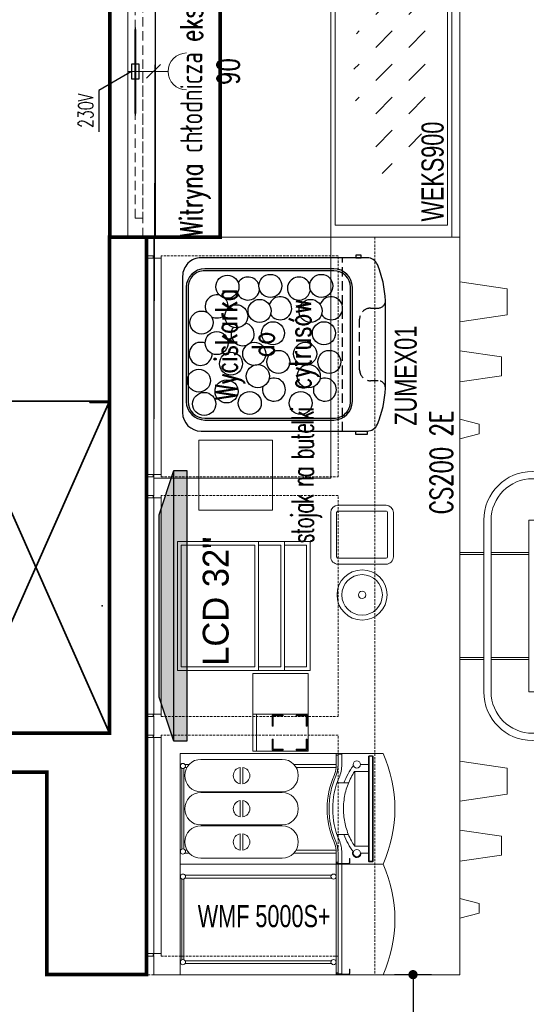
# Model space of a CAD drawing. Header units: millimetres. Extents: x 6161 to 8965, y -9035 to -5431.
# Tile 24 of 256: x 6945 to 7083, y -8073 to -7806. Entities that reach past the tile are written whole.
import ezdxf

# ---------------------------------------------------------------- set-up
doc = ezdxf.new("R2010")
doc.units = ezdxf.units.MM
doc.linetypes.add('DASHED', pattern=[19.049999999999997, 12.7, -6.35])
for name, color, linetype in [('02-elementy wyposazenia', 7, 'Continuous'), ('Indeksy_urządzeń_gastronomicznych', 242, 'Continuous'), ('Ściany', 7, 'Continuous')]:
    doc.layers.add(name, color=color, linetype=linetype)
doc.layers.add('02-otoki drewniane', color=7, linetype='Continuous', true_color=0xc19e3e)
for name, color, linetype, lineweight in [('CHLODNICTWO', 94, 'Continuous', 20), ('Instalacje elektryczne', 1, 'Continuous', 20), ('Meble', 10, 'Continuous', 35), ('MEBLE PKN', 150, 'Continuous', 20), ('URZADZENIA GASTRO', 242, 'Continuous', 20)]:
    doc.layers.add(name, color=color, linetype=linetype, lineweight=lineweight)
doc.layers.add('powierzchnie', color=7, linetype='Continuous', true_color=0xe090c4, plot=False)
doc.styles.add('JACEK_07', font='SIMPLEX.SHX', dxfattribs={"width": 0.7})
doc.styles.add('PL_D50', font='GOTHIC.TTF', dxfattribs={"height": 10})
doc.styles.add('RomanS', font='romans.shx')
doc.dimstyles.new('PLANCO D50', dxfattribs={"dimscale": 0.5, "dimtxt": 10, "dimasz": 5, "dimexe": 10, "dimexo": 15, "dimgap": 5, "dimtad": 1, "dimdec": 0, "dimrnd": 0.5, "dimzin": 12, "dimtxsty": 'PL_D50', "dimblk": 'DOT', "dimcen": 1.25, "dimadec": 0, "dimazin": 0, "dimtfac": 1, "dimtdec": 0, "dimtmove": 1, "dimatfit": 3, "dimldrblk": 'DOT', "dimfxl": 0, "dimarcsym": 0})

# ---------------------------------------------------------------- blocks, each defined once
blk = doc.blocks.new('32 LCD top')
at = {"true_color": 0xff2929}
h = blk.add_hatch(color=20, dxfattribs=at)
h.dxf.hatch_style = 1
h.paths.add_polyline_path([(3611.698988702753, 2127.953047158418), (3611.698988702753, 2131.483047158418), (3623.698988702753, 2135.483047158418), (3673.168988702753, 2135.483047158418), (3685.168988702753, 2131.483047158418), (3685.168988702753, 2127.953047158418)])
blk.add_line((3611.698988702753, 2131.483047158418), (3685.168988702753, 2131.483047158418))
blk.add_lwpolyline([(3611.698988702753, 2127.953047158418), (3611.698988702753, 2131.483047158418), (3623.698988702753, 2135.483047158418), (3673.168988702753, 2135.483047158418), (3685.168988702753, 2131.483047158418), (3685.168988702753, 2127.953047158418)], close=True)
blk.add_point((3648.433988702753, 2150.953047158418))
at = {"insert": (3632.176012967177, 2123.646849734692), "char_height": 7, "attachment_point": 1, "style": 'PL_D50'}
blk.add_mtext_dynamic_manual_height_columns('LCD 32"', width=39.50761503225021, gutter_width=50, heights=[0], dxfattribs=at)
blk = doc.blocks.new('gn-230')
at = {"layer": 'Instalacje elektryczne'}
for p, q in [((-4, 0), (-19.79669289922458, 0)), ((-15.64877151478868, -3.750425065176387), (-8.147921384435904, 3.750425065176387))]:
    blk.add_line(p, q, dxfattribs=at)
at = {"layer": 'Instalacje elektryczne', "lineweight": 30}
blk.add_lwpolyline([(-4, -4), (0, -4), (0, 4), (-4, 4)], close=True, dxfattribs=at)
at = {"layer": 'Instalacje elektryczne'}
blk.add_arc((-29.79669289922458, 0), 10, 270, 90, dxfattribs=at)
blk = doc.blocks.new('230v')
at = {"color": 1}
blk.add_lwpolyline([(1566.052955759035, 8645.899911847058), (1560.910118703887, 8654.803702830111), (1549.62902321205, 8654.803702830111)], dxfattribs=at)
at = {"color": 1, "xscale": 0.5, "yscale": 0.5, "zscale": 0.5, "rotation": 89.99999999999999}
blk.add_blockref('gn-230', (1566.052955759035, 8645.899911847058), dxfattribs=at)
at = {"color": 1, "insert": (1550.735552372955, 8660.360526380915), "char_height": 4, "width": 32.45380586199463, "attachment_point": 1, "style": 'RomanS'}
blk.add_mtext('{\\W0.7;230V}', dxfattribs=at)
blk = doc.blocks.new('*U305')
at = {"true_color": 0x9e9e9e}
h = blk.add_hatch(dxfattribs=at)
h.set_pattern_fill('DASH', color=253, scale=2, angle=135, style=0)
h.set_pattern_definition([(135, (1431.320872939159, 1278.172623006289), (-8.980256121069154, 3.764299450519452e-15), [6.35, -6.35])])
edge = h.paths.add_edge_path()
edge.add_ellipse((45, -71.46057307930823), major_axis=(28.53453878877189, -3.494473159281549e-15), ratio=0.3571429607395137, start_angle=0, end_angle=360)
at = {"linetype": 'DASHED', "ltscale": 0.2}
blk.add_line((2.273736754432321e-13, -3.999999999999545), (90.00000000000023, -3.999999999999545), dxfattribs=at)
for p, q in [((90.00000000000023, -7.469830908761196), (2.273736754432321e-13, -7.469830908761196)), ((90.00000000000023, -87.88488718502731), (2.273736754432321e-13, -87.88488718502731))]:
    blk.add_line(p, q)
for points in [[(90.00000000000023, 4.547473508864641e-13), (90.00000000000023, -54.99999999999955), (2.273736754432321e-13, -54.99999999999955), (2.273736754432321e-13, 4.547473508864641e-13), (90.00000000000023, 4.547473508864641e-13)], [(2.273736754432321e-13, 4.547473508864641e-13), (2.273736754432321e-13, -89.99999999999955), (90.00000000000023, -89.99999999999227), (90.00000000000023, 4.547473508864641e-13), (2.273736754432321e-13, 4.547473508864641e-13)]]:
    blk.add_lwpolyline(points)
for points in [[(5.177821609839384, -2.000000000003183), (45.00000000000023, -2.000000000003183), (45.00000000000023, -3.999999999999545), (5.177821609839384, -3.999999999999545)], [(84.82217839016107, -3.183231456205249e-12), (45.00000000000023, -3.183231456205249e-12), (45.00000000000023, -2.000000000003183), (84.82217839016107, -2.000000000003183)]]:
    blk.add_lwpolyline(points, close=True, dxfattribs=at)
for points in [[(32.20371538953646, -1.999999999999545, 0, 1.875, 0), (37.82871538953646, -1.999999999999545, 0.625, 0.625, 0), (45.00000000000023, -2.000000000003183, 0.625, 0.625, 0)], [(57.796284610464, -1.999999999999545, 0, 1.875, 0), (52.171284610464, -1.999999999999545, 0.625, 0.625, 0), (45.00000000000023, -2.000000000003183, 0.625, 0.625, 0)]]:
    blk.add_lwpolyline(points, format="xyseb")
blk.add_lwpolyline([(3.300000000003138, -56.22114615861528), (3.2999999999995, -86.70000000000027), (86.70000000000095, -86.69999999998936), (86.70000000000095, -56.22114615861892)], close=True)
at = {"layer": 'powierzchnie'}
blk.add_blockref('230v', (-1521.052955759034, -8646.899911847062), dxfattribs=at)
at = {"layer": 'Indeksy_urządzeń_gastronomicznych', "color": 242, "insert": (4.2999999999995, -85.70000000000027), "char_height": 6, "width": 36.09999999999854, "attachment_point": 7, "style": 'JACEK_07'}
blk.add_mtext('{\\fArial|b0|i0|c238|p34;WEKS900}', dxfattribs=at)
at = {"layer": 'URZADZENIA GASTRO', "color": 242, "insert": (45.00000000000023, -22.17925990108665), "char_height": 6, "width": 100.8499997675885, "attachment_point": 5, "style": 'JACEK_07'}
blk.add_mtext('Witryna chłodnicza ekspozycyjna\\P90', dxfattribs=at)
blk = doc.blocks.new('FRANKE Spectra VETRO S V')
for p, q in [((-4.365574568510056e-11, 0), (29.99999999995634, 0)), ((-4.365574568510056e-11, -423), (-4.365574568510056e-11, 0)), ((29.99999999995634, -1.255437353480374), (29.99999999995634, 0)), ((29.99999999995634, 0), (37.99999999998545, 0)), ((37.99999999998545, 0), (262, 0)), ((37.99999999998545, 0), (37.99999999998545, -1.255437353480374)), ((262, -1.255437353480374), (262, 0)), ((262, 0), (269.9999999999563, 0)), ((269.9999999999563, 0), (299.9999999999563, 0)), ((269.9999999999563, 0), (269.9999999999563, -1.255437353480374)), ((299.9999999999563, 0), (299.9999999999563, -423)), ((29.99999999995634, -23.81304612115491), (29.99999999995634, -12.74456264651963)), ((37.99999999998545, -12.74456264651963), (37.99999999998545, -17.89488223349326)), ((259.4616515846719, -4.5), (40.53834841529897, -4.5)), ((40.53834841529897, -9.5), (259.4616515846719, -9.5)), ((262, -17.89488223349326), (262, -12.74456264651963)), ((269.9999999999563, -12.74456264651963), (269.9999999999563, -23.81304612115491)), ((15.99999999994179, -276), (15.99999999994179, -56)), ((103.9999999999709, -56), (103.9999999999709, -276)), ((105.9999999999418, -276), (105.9999999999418, -56)), ((193.9999999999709, -56), (193.9999999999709, -276)), ((195.9999999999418, -276), (195.9999999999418, -56)), ((283.9999999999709, -56), (283.9999999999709, -276)), ((82.22611077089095, -162.5), (37.77388922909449, -162.5)), ((37.77388922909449, -169.5), (82.22611077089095, -169.5)), ((172.226110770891, -162.5), (127.7738892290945, -162.5)), ((127.7738892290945, -169.5), (172.226110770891, -169.5)), ((262.226110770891, -162.5), (217.7738892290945, -162.5)), ((217.7738892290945, -169.5), (262.226110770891, -169.5)), ((29.99999999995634, -423), (29.99999999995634, -308.1869538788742)), ((37.99999999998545, -314.1051177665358), (37.99999999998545, -422.5721127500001)), ((262, -422.5721127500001), (262, -314.1051177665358)), ((269.9999999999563, -308.1869538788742), (269.9999999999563, -423)), ((29.99999999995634, -423), (-4.365574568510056e-11, -423)), ((-4.365574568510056e-11, -550), (-4.365574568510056e-11, -423)), ((0.09999999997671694, -457), (0.09999999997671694, -426)), ((1.599999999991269, -426), (1.599999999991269, -457)), ((4.999999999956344, -424.5), (3.099999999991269, -424.5)), ((4.999999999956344, -428), (4.999999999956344, -423)), ((79.99999999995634, -456.1841642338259), (79.99999999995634, -425.1159843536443)), ((219.9999999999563, -425.1159843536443), (219.9999999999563, -456.1841642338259)), ((299.9999999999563, -423), (269.9999999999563, -423)), ((294.9999999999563, -423), (294.9999999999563, -428)), ((299.9999999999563, -423), (299.9999999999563, -550)), ((2, -438), (2, -428)), ((2, -428), (29.99999999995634, -428)), ((29.99999999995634, -438), (2, -438)), ((269.9999999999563, -428), (297.9999999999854, -428)), ((297.9999999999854, -438), (269.9999999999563, -438)), ((297.9999999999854, -428), (297.9999999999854, -438)), ((3.099999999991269, -458.5), (8.702021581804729, -458.5)), ((8.702021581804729, -460), (3.099999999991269, -460)), ((8.702021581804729, -458.5), (10.58647535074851, -458.5)), ((8.702021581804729, -458.5), (8.702021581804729, -460)), ((10.58647535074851, -460), (8.702021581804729, -460)), ((15.09999999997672, -458.5), (10.58647535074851, -458.5)), ((10.58647535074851, -460), (10.58647535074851, -458.5)), ((10.58647535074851, -460), (15.09999999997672, -460)), ((15.09999999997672, -460), (15.09999999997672, -458.5)), ((48.54999999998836, -472.623747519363), (48.54999999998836, -473.7014978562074)), ((48.54999999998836, -473.7014978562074), (251.4499999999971, -473.7014978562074)), ((48.54999999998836, -510.7014978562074), (48.54999999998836, -473.7014978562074)), ((251.4499999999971, -473.7014978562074), (251.4499999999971, -472.623747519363)), ((251.4499999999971, -473.7014978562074), (251.4499999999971, -510.7014978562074)), ((29.99999999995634, -510.7014978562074), (29.99999999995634, -488.4983085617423)), ((269.9999999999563, -488.4983085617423), (269.9999999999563, -510.7014978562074)), ((5.999999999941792, -512.2014978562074), (7.499999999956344, -510.7014978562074)), ((7.499999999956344, -512.2014978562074), (5.999999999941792, -512.2014978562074)), ((5.999999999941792, -512.2014978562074), (5.999999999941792, -521.2014978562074)), ((5.999999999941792, -521.2014978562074), (7.499999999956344, -521.2014978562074)), ((7.499999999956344, -522.7014978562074), (5.999999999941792, -521.2014978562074)), ((7.499999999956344, -510.7014978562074), (7.499999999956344, -512.2014978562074)), ((292.4999999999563, -510.7014978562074), (7.499999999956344, -510.7014978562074)), ((7.499999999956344, -512.2014978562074), (292.4999999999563, -512.2014978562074)), ((7.499999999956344, -521.2014978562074), (7.499999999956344, -512.2014978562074)), ((7.499999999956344, -521.2014978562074), (7.499999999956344, -522.7014978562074)), ((292.4999999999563, -521.2014978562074), (7.499999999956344, -521.2014978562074)), ((7.499999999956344, -522.7014978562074), (292.4999999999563, -522.7014978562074)), ((292.4999999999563, -510.7014978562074), (293.9999999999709, -512.2014978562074)), ((292.4999999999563, -512.2014978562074), (292.4999999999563, -510.7014978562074)), ((293.9999999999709, -512.2014978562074), (292.4999999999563, -512.2014978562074)), ((292.4999999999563, -512.2014978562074), (292.4999999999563, -521.2014978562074)), ((293.9999999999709, -521.2014978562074), (292.4999999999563, -522.7014978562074)), ((292.4999999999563, -521.2014978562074), (293.9999999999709, -521.2014978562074)), ((292.4999999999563, -522.7014978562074), (292.4999999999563, -521.2014978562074)), ((293.9999999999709, -521.2014978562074), (293.9999999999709, -512.2014978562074))]:
    blk.add_line(p, q)
for centre, radius in [((29.74999999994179, -478.7014978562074), 9.800000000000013), ((270.2499999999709, -478.7014978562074), 9.800000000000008)]:
    blk.add_circle(centre, radius)
for centre, radius, start, end in [((59.99999999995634, -56), 44, 0, 180), ((33.9999999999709, -7), 6.999999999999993, 20.92483242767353, 339.0751675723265), ((33.9999999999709, -7), 7.000000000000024, 339.0751675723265, 20.92483242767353), ((149.9999999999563, -56), 44.00000000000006, 0, 180), ((239.9999999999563, -56), 44.00000000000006, 0, 180), ((265.9999999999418, -7), 7.000000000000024, 159.0751675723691, 200.924832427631), ((265.9999999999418, -7), 6.999999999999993, 200.924832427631, 159.0751675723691), ((59.99999999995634, -166), 22.5, 8.94901806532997, 171.0509819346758), ((149.9999999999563, -166), 22.5, 8.94901806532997, 171.0509819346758), ((239.9999999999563, -166), 22.5, 8.94901806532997, 171.0509819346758), ((59.99999999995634, -166), 22.5, 188.9490180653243, 351.05098193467), ((149.9999999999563, -166), 22.5, 188.9490180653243, 351.05098193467), ((239.9999999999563, -166), 22.5, 188.9490180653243, 351.05098193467), ((59.99999999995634, -276), 44.00000000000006, 180, 0), ((149.9999999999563, -276), 43.99999999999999, 180, 0), ((239.9999999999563, -276), 44, 180, 0), ((149.9999999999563, -628.40149785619), 230.0000000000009, 66.83112021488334, 113.1688797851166), ((3.099999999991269, -426), 3.000000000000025, 90, 180), ((3.099999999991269, -426), 1.500000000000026, 90, 180), ((29.99999999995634, -348), 80.00000000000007, 270, 293.168879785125), ((29.99999999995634, -347.9999999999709), 75.0000000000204, 270, 276.1231988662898), ((29.99999999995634, -348), 74.99999999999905, 276.1231988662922, 293.1688797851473), ((149.9999999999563, -628.40149785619), 224.9999999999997, 66.83112021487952, 113.1688797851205), ((149.9999999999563, -628.40149785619), 215.0000000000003, 66.83112021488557, 113.168879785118), ((269.9999999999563, -348), 79.99999999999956, 246.831120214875, 270), ((269.9999999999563, -348), 75.00000000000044, 246.831120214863, 263.8768011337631), ((269.9999999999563, -348.0000000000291), 74.99999999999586, 263.8768011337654, 270), ((29.99999999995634, -348), 90.00000000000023, 270, 293.1688797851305), ((149.9999999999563, -628.40149785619), 197.3799999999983, 110.7717415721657, 126.3599770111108), ((149.9999999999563, -628.40149785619), 197.379999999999, 53.64002298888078, 69.22825842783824), ((269.9999999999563, -348), 89.99999999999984, 246.8311202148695, 270), ((3.099999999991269, -457), 3.000000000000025, 180, 270), ((3.099999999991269, -457), 1.500000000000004, 180, 270), ((29.74999999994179, -478.7014978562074), 11.75, 64.38687534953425, 271.2191511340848), ((29.74999999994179, -478.7014978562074), 10.94615242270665, 66.70281798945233, 271.3086964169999), ((149.9999999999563, -214.4375), 367.5624999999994, 245.91484971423, 294.08515028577)]:
    blk.add_arc(centre, radius, start, end)
blk.add_open_spline([(48.54999999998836, -472.623747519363), (53.33907389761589, -469.5048711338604), (58.26750530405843, -466.6105090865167), (69.20572515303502, -460.8435398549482), (75.25564547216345, -458.061852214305), (87.51565588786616, -453.1929930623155), (93.72577343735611, -451.1058865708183), (106.0661444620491, -447.6557833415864), (112.3729598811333, -446.2323489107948), (125.2390354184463, -444.0423711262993), (131.7982850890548, -443.2757748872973), (151.6651989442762, -442.0358893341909), (165.164866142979, -442.6369855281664), (191.6542124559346, -446.7332512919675), (204.6715366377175, -450.232619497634), (223.1454170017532, -457.3689366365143), (229.1298664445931, -460.0590297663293), (240.6490243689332, -465.9715846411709), (246.1837086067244, -469.1940840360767), (251.4499999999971, -472.623747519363)], degree=3, knots=[41.80752719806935, 41.80752719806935, 41.80752719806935, 41.80752719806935, 43.46431969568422, 43.46431969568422, 45.40866861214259, 45.40866861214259, 47.35301752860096, 47.35301752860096, 49.26622698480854, 49.26622698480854, 51.17943644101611, 51.17943644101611, 55.00585535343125, 55.00585535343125, 58.83227426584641, 58.83227426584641, 60.745483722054, 60.745483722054, 62.65869317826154, 62.65869317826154, 62.65869317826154, 62.65869317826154])
blk = doc.blocks.new('lodówka na mleko franke')
for p, q in [((0, 0), (3, 0)), ((0, -42.29999999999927), (0, 0)), ((3, -0.1255437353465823), (3, 0)), ((3, 0), (3.799999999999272, 0)), ((3.799999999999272, 0), (26.20000000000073, 0)), ((3.799999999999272, 0), (3.799999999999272, -0.1255437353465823)), ((26.20000000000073, -0.1255437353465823), (26.20000000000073, 0)), ((26.20000000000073, 0), (27, 0)), ((27, 0), (30, 0)), ((27, 0), (27, -0.1255437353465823)), ((30, 0), (30, -42.29999999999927)), ((3, -40.97888769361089), (3, -1.274456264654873)), ((3.799999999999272, -1.274456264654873), (3.799999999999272, -40.97888769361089)), ((25.94616515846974, -0.4500000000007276), (4.053834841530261, -0.4500000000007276)), ((4.053834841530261, -0.9500000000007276), (25.94616515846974, -0.9500000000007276)), ((26.20000000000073, -40.97888769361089), (26.20000000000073, -1.274456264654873)), ((27, -1.274456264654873), (27, -40.97888769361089)), ((30.01000000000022, -42.29999999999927), (0, -42.29999999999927)), ((0, -55), (0, -42.29999999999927)), ((0.01000000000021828, -45.70000000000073), (0.01000000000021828, -42.60000000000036)), ((0.1599999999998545, -42.60000000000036), (0.1599999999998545, -45.70000000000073)), ((0.5, -42.45000000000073), (0.3099999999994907, -42.45000000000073)), ((0.5, -42.79999999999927), (0.5, -42.29999999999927)), ((30, -42.29999999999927), (30, -55)), ((0.2000000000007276, -43.79999999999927), (0.2000000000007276, -42.79999999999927)), ((0.3099999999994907, -45.85000000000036), (0.8702021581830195, -45.85000000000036)), ((0.8702021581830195, -46), (0.3099999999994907, -46)), ((0.8702021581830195, -45.85000000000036), (1.058647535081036, -45.85000000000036)), ((0.8702021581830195, -45.85000000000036), (0.8702021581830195, -46)), ((1.058647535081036, -46), (0.8702021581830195, -46)), ((1.510000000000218, -45.85000000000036), (1.058647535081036, -45.85000000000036)), ((1.058647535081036, -46), (1.058647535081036, -45.85000000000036)), ((1.058647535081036, -46), (1.510000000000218, -46)), ((1.510000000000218, -46), (1.510000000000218, -45.85000000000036))]:
    blk.add_line(p, q)
for points in [[(30.20000000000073, -42.79999999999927), (0, -42.79999999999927)], [(30.20000000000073, -43.79999999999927), (0, -43.79999999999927)]]:
    blk.add_lwpolyline(points)
for centre in [(3.399999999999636, -41.55334395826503), (26.60000000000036, -41.55334395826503)]:
    blk.add_circle(centre, 0.699999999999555)
for centre, radius, start, end in [((3.399999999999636, -0.7000000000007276), 0.6999999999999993, 20.92483242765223, 339.0751675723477), ((3.399999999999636, -0.7000000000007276), 0.7000000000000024, 339.0751675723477, 20.92483242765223), ((26.60000000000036, -0.7000000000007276), 0.7000000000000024, 159.0751675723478, 200.9248324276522), ((26.60000000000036, -0.7000000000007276), 0.6999999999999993, 200.9248324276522, 159.0751675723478), ((0.3099999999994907, -42.60000000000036), 0.3000000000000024, 90, 180), ((0.3099999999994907, -42.60000000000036), 0.1500000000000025, 90, 180), ((0.3099999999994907, -45.70000000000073), 0.3000000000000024, 180, 270), ((0.3099999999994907, -45.70000000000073), 0.1500000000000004, 180, 270), ((15, -21.44375000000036), 36.75624999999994, 245.9148497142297, 294.0851502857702)]:
    blk.add_arc(centre, radius, start, end)
blk = doc.blocks.new('witryna A')
blk.add_lwpolyline([(-5, 0), (30, 0), (30, -35.99999999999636), (-5, -35.99999999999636)], close=True)
for points in [[(-4, -20.99999999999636), (-4, -1), (29, -1), (29, -20.99999999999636)], [(-5, -20.99999999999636), (-5, -22), (30, -22), (30, -20.99999999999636)], [(29, -20.99999999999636), (-4, -20.99999999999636)], [(-4, -27.99999999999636), (-4, -22)], [(29, -22), (29, -27.99999999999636)], [(-5, -27.99999999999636), (-5, -29), (30, -29), (30, -27.99999999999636)], [(29, -27.99999999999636), (-4, -27.99999999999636)], [(29, -29), (29, -34.99999999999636), (-4, -34.99999999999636), (-4, -29)]]:
    blk.add_lwpolyline(points)
blk = doc.blocks.new('kubki-z g góry')
for points in [[(6.170023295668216, 0), (4.789208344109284, -5.280826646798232), (3.478695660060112, -5.280826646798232), (2.168182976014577, -5.280826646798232), (0.7873680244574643, 0)], [(24.70679158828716, 0), (23.01679852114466, -11.35904002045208), (20.47359790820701, -11.35904002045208), (17.93039729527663, -11.35904002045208), (16.24040422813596, 0)], [(43.43505869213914, 0), (41.52189627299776, -12.85904002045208), (37.97869566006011, -12.85904002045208), (34.43549504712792, -12.85904002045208), (32.52233262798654, 0)]]:
    blk.add_lwpolyline(points)
blk = doc.blocks.new('ekspozytor- pokrywki i cukier')
for points in [[(5, 11), (5, -1.818989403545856e-12), (-10, 0), (-10, 11)], [(5, -1.818989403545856e-12), (5, -10.00000000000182), (-10, -10), (-10, 0)]]:
    blk.add_lwpolyline(points, close=True)
for points in [[(4, 0), (4, -10)], [(-9.75, -3.25), (-9.75, -0.25), (-6.749999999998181, -0.25), (-6.749999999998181, -0.5), (-9.5, -0.5), (-9.5, -3.25), (-9.75, -3.25)], [(-0.2499999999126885, -3.25), (-0.2499999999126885, -0.25), (-3.249999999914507, -0.25), (-3.249999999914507, -0.5), (-0.4999999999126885, -0.5), (-0.4999999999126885, -3.25), (-0.2499999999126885, -3.25)], [(-9.75, -6.75), (-9.75, -9.75), (-6.749999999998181, -9.75), (-6.749999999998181, -9.5), (-9.5, -9.5), (-9.5, -6.75), (-9.75, -6.75)], [(-0.2499999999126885, -6.75), (-0.2499999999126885, -9.75), (-3.249999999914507, -9.75), (-3.249999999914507, -9.5), (-0.4999999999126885, -9.5), (-0.4999999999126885, -6.75), (-0.2499999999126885, -6.75)]]:
    blk.add_lwpolyline(points)
blk = doc.blocks.new('dshsgh')
at = {"linetype": 'DASHED', "ltscale": 0.2}
blk.add_line((7608.407245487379, 1392.770983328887), (7655.407245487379, 1392.770983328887), dxfattribs=at)
for points in [[(7650.407245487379, 1436.164442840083), (7613.407245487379, 1436.164442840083, 0.414213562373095), (7608.407245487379, 1431.164442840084), (7608.407245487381, 1386.092132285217, 0.301275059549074), (7610.238184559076, 1383.329290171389, 0.09196323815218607), (7620.06291161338, 1381.164442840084), (7643.751579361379, 1381.164442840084, 0.09098384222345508), (7653.571804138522, 1383.331526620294, 0.3017193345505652), (7655.407245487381, 1386.096269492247), (7655.407245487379, 1431.164442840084, 0.4142135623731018), (7650.407245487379, 1436.164442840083)], [(7616.407245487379, 1390.119481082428), (7647.407245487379, 1390.119481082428, 0.414213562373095), (7652.407245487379, 1395.119481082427), (7652.407245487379, 1430.164442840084, 0.4142135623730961), (7647.407245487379, 1435.164442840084), (7616.407245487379, 1435.164442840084, 0.414213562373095), (7611.407245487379, 1430.164442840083), (7611.407245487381, 1395.119481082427, 0.414213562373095)], [(7616.407245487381, 1390.619481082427), (7647.407245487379, 1390.619481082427, 0.4142135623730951), (7651.907245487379, 1395.119481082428), (7651.907245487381, 1430.164442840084, 0.4142135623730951), (7647.407245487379, 1434.664442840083), (7616.407245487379, 1434.664442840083, 0.4142135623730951), (7611.907245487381, 1430.164442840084), (7611.907245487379, 1395.119481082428, 0.4142135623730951)]]:
    blk.add_lwpolyline(points, format="xyb", close=True)
for points in [[(7608.407245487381, 1386.092132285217), (7607.449826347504, 1386.092132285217), (7607.449826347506, 1389.195333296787), (7608.407245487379, 1389.195333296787)], [(7655.407245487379, 1387.723129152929), (7656.149615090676, 1387.723129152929), (7656.149615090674, 1389.195333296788), (7655.407245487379, 1389.195333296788)]]:
    blk.add_lwpolyline(points, close=True)
blk.add_lwpolyline([(7620.06291161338, 1381.164442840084, 0.4142135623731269), (7622.06291161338, 1383.164442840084), (7622.06291161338, 1385.164442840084, -0.4142135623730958), (7625.06291161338, 1388.164442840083), (7638.751579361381, 1388.164442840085, -0.4142135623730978), (7641.751579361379, 1385.164442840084), (7641.751579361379, 1383.164442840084, 0.4142135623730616), (7643.751579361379, 1381.164442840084, 1.000000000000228)], format="xyb", dxfattribs=at)
for centre in [(7622.082615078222, 1431.763414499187), (7637.84708337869, 1431.036165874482), (7615.776830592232, 1430.308925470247), (7632.268879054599, 1426.915120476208), (7619.17225191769, 1424.2485558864), (7626.690688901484, 1423.036480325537), (7647.54828919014, 1424.006142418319), (7639.544794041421, 1421.581991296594), (7616.019352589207, 1417.945772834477), (7623.295267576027, 1415.764043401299), (7629.358515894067, 1416.733697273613), (7640.999968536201, 1415.279216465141), (7647.790825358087, 1412.370238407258), (7627.175747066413, 1410.188500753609), (7634.936720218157, 1411.642989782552), (7616.019352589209, 1404.131970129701), (7623.295267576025, 1401.950240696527), (7629.358515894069, 1402.919894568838), (7640.999968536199, 1401.465413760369), (7627.175747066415, 1396.374698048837), (7634.936720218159, 1397.82918707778), (7647.790825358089, 1398.556435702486)]:
    blk.add_circle(centre, 3.126357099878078)
for centre, radius, start, end in [((7629.358515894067, 1431.278579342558), 3.126357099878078, 336.6853901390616, 270.7200235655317), ((7642.212621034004, 1426.915120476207), 3.126357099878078, 345.0113163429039, 120.4163401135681), ((7642.212621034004, 1426.915120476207), 3.126357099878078, 152.884046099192, 225.9199816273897), ((7642.212621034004, 1426.915120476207), 3.126357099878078, 260.9282181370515, 317.7907143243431), ((7634.694184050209, 1419.885088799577), 3.126357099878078, 54.00999889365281, 344.5530243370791), ((7647.063231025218, 1418.430599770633), 3.126357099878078, 111.5108077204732, 264.3199038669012), ((7647.063231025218, 1418.430599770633), 3.126357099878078, 289.3721849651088, 58.54505249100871), ((7619.65731008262, 1411.400576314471), 3.126357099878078, 74.87155429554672, 25.49041986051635), ((7641.727562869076, 1409.703673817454), 3.126357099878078, 123.3739508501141, 71.49593080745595), ((7647.063231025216, 1404.616797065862), 3.126357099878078, 289.3721849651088, 139.9543647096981), ((7647.063231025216, 1404.616797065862), 3.126357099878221, 139.9543647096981, 264.3199038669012), ((7619.657310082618, 1397.5867736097), 3.126357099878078, 74.87155429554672, 25.49041986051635), ((7641.727562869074, 1395.88987111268), 3.126357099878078, 123.3739508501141, 71.49593080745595)]:
    blk.add_arc(centre, radius, start, end)
at = {"insert": (7631.907245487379, 1413.349868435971), "char_height": 6, "width": 47, "attachment_point": 5, "style": 'JACEK_07'}
blk.add_mtext('Wyciskarka\\Pdo\\Pcytrusów', dxfattribs=at)
blk = doc.blocks.new('stojak na butelki rzut')
blk.add_lwpolyline([(24678.79354136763, 16963.10701829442), (24697.79354136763, 16963.10701829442), (24697.79354136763, 16983.10701829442), (24678.79354136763, 16983.10701829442)], close=True)
at = {"insert": (24688.22385298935, 16953.94069846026, 0.0001558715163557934), "char_height": 6, "width": 36.79999999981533, "attachment_point": 5, "style": 'JACEK_07'}
blk.add_mtext('{\\W0.6;\\T0.9;stojak na butelki }', dxfattribs=at)
blk = doc.blocks.new('2002E+wyciskarka')
for points in [[(188603.1709374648, -280714.3885331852), (188603.1709374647, -278714.3885331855)], [(188623.1709374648, -280664.3885331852), (188623.1709374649, -280714.3885331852), (189453.1709374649, -280714.3885331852), (189453.1709374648, -278714.3885331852), (188623.1709374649, -278714.3885331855), (188623.1709374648, -278766.3885331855)], [(188623.1709374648, -278764.3885331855), (188623.1709374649, -278714.3885331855)], [(188623.1709374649, -278771.3885331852), (188623.1709374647, -278769.3885331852), (188621.1709374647, -278769.3885331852), (188621.1709374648, -278766.3885331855), (188623.1709374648, -278766.3885331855), (188623.1709374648, -278766.3885331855), (188623.1709374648, -278764.3885331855), (188603.1709374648, -278764.3885331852), (188603.1709374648, -278771.3885331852), (188623.1709374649, -278771.3885331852)], [(188623.1709374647, -279357.3885331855), (188623.1709374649, -278771.3885331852)], [(188623.1709374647, -279357.3885331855), (188623.1709374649, -278771.3885331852)], [(188623.1709374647, -279357.3885331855), (188623.1709374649, -278771.3885331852)], [(188623.1709374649, -278771.3885331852), (188623.1709374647, -279357.3885331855)], [(188623.1709374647, -279357.3885331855), (188623.1709374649, -278771.3885331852)], [(188623.1709374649, -278771.3885331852), (188623.1709374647, -279357.3885331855)], [(188623.1709374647, -279357.3885331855), (188623.1709374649, -278771.3885331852)], [(188623.1709374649, -278771.3885331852), (188623.1709374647, -279357.3885331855)], [(188643.1709374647, -279364.3885331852), (188643.1709374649, -278764.3885331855)], [(188643.1709374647, -279364.3885331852), (188643.1709374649, -278764.3885331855)], [(188643.1709374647, -279364.3885331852), (188643.1709374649, -278764.3885331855)], [(188643.1709374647, -279364.3885331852), (188643.1709374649, -278764.3885331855)], [(188623.1709374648, -279364.3885331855), (188623.1709374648, -279362.3885331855), (188621.1709374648, -279362.3885331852), (188621.1709374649, -279359.3885331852), (188623.1709374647, -279359.3885331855), (188623.1709374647, -279359.3885331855), (188623.1709374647, -279357.3885331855), (188603.1709374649, -279357.3885331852), (188603.1709374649, -279364.3885331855), (188623.1709374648, -279364.3885331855)], [(188623.1709374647, -279414.3885331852), (188623.1709374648, -279362.3885331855)], [(188623.1709374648, -279364.3885331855), (188623.1709374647, -279416.3885331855)], [(188623.1709374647, -279421.3885331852), (188623.1709374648, -279419.3885331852), (188621.1709374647, -279419.3885331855), (188621.1709374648, -279416.3885331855), (188623.1709374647, -279416.3885331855), (188623.1709374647, -279416.3885331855), (188623.1709374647, -279414.3885331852), (188603.1709374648, -279414.3885331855), (188603.1709374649, -279421.3885331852), (188623.1709374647, -279421.3885331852)], [(188623.1709374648, -280007.3885331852), (188623.1709374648, -279419.3885331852)], [(188623.1709374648, -280007.3885331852), (188623.1709374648, -279419.3885331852)], [(188623.1709374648, -280007.3885331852), (188623.1709374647, -279421.3885331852)], [(188623.1709374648, -280007.3885331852), (188623.1709374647, -279421.3885331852)], [(188623.1709374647, -279421.3885331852), (188623.1709374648, -280009.3885331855)], [(188623.1709374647, -279421.3885331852), (188623.1709374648, -280009.3885331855)], [(188643.1709374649, -280014.3885331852), (188643.1709374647, -279414.3885331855)], [(188643.1709374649, -280014.3885331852), (188643.1709374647, -279414.3885331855)], [(188643.1709374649, -280014.3885331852), (188643.1709374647, -279414.3885331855)], [(188623.1709374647, -280014.3885331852), (188623.1709374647, -280012.3885331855), (188621.1709374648, -280012.3885331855), (188621.1709374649, -280009.3885331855), (188623.1709374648, -280009.3885331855), (188623.1709374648, -280009.3885331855), (188623.1709374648, -280007.3885331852), (188603.1709374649, -280007.3885331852), (188603.1709374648, -280014.3885331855), (188623.1709374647, -280014.3885331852)], [(188623.1709374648, -280064.3885331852), (188623.1709374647, -280012.3885331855)], [(188623.1709374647, -280014.3885331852), (188623.1709374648, -280064.3885331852)], [(188623.1709374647, -280071.3885331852), (188623.1709374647, -280069.3885331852), (188621.1709374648, -280069.3885331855), (188621.1709374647, -280066.3885331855), (188623.1709374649, -280066.3885331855), (188623.1709374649, -280066.3885331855), (188623.1709374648, -280064.3885331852), (188603.1709374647, -280064.3885331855), (188603.1709374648, -280071.3885331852), (188623.1709374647, -280071.3885331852)], [(188643.1709374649, -280664.3885331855), (188643.1709374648, -280064.3885331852)], [(188643.1709374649, -280664.3885331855), (188643.1709374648, -280064.3885331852)], [(188623.1709374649, -280657.3885331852), (188623.1709374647, -280069.3885331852)], [(188623.1709374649, -280657.3885331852), (188623.1709374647, -280071.3885331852)], [(188623.1709374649, -280657.3885331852), (188623.1709374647, -280071.3885331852)], [(188623.1709374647, -280071.3885331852), (188623.1709374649, -280659.3885331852)], [(188623.1709374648, -280664.3885331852), (188623.1709374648, -280662.3885331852), (188621.1709374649, -280662.3885331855), (188621.1709374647, -280659.3885331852), (188623.1709374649, -280659.3885331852), (188623.1709374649, -280659.3885331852), (188623.1709374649, -280657.3885331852), (188603.1709374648, -280657.3885331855), (188603.1709374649, -280664.3885331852), (188623.1709374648, -280664.3885331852)], [(188623.1709374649, -280714.3885331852), (188623.1709374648, -280664.3885331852)]]:
    blk.add_lwpolyline(points)
at = {"linetype": 'DASHED', "ltscale": 0.5}
blk.add_lwpolyline([(188603.1709374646, -280714.3885331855), (188603.1709374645, -278714.3885331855), (189223.1709374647, -278714.3885331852), (189223.1709374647, -280714.3885331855)], close=True, dxfattribs=at)
for points in [[(188623.1709374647, -279357.3885331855), (188643.1709374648, -279357.3885331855), (188643.1709374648, -278771.3885331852), (188623.1709374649, -278771.3885331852)], [(188623.1709374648, -280007.3885331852), (188643.1709374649, -280007.3885331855), (188643.1709374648, -279421.3885331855), (188623.1709374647, -279421.3885331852)], [(188623.1709374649, -280657.3885331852), (188643.1709374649, -280657.3885331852), (188643.1709374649, -280071.3885331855), (188623.1709374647, -280071.3885331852)]]:
    blk.add_lwpolyline(points, close=True)
at = {"color": 253, "linetype": 'DASHED', "ltscale": 0.5, "true_color": 0x9e9e9e}
for points in [[(188643.1709374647, -279364.3885331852), (189123.1709374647, -279364.3885331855), (189123.1709374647, -278764.3885331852), (188643.1709374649, -278764.3885331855)], [(188643.1709374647, -280014.3885331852), (189123.1709374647, -280014.3885331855), (189123.1709374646, -279414.3885331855), (188643.1709374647, -279414.3885331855)], [(188643.1709374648, -280664.3885331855), (189123.1709374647, -280664.3885331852), (189123.1709374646, -280064.3885331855), (188643.1709374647, -280064.3885331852)]]:
    blk.add_lwpolyline(points, close=True, dxfattribs=at)
blk.add_lwpolyline([(189103.1709374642, -279521.0585790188), (189103.1709374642, -279461.0585331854, -0.4142135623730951), (189123.170937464, -279441.0585331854), (189253.1709374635, -279441.0585331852, -0.4142135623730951), (189273.1709374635, -279461.0585331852), (189273.1709374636, -279581.0585331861, -0.4142154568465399), (189253.1708081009, -279601.0585331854), (189123.1708081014, -279601.0585331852, -0.4142173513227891), (189103.170937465, -279581.0584038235, 6.46814142e-06), (189103.1709374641, -279521.0585928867)], format="xyb")
blk.add_lwpolyline([(189119.170937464, -279521.0584571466), (189119.1709374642, -279461.0585331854, -0.4142135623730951), (189123.1709374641, -279457.0585331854), (189253.1709374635, -279457.0585331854, -0.4142135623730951), (189257.1709374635, -279461.0585331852), (189257.1709374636, -279581.0585331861, -0.4142135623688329), (189253.1709374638, -279585.0585331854), (189123.1708081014, -279585.0585331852, -0.4142173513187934), (189119.1709374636, -279581.0586108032, 6.4681339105e-06)], format="xyb", close=True)
for radius in [67.99999999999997, 54.99999999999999, 9.999999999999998]:
    blk.add_circle((189188.1709374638, -279684.3901998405), radius)
for name, p, xscale, yscale, zscale, rotation in [('kubki-z g góry', (189453.1709374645, -279269.1754897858), 10, 10, 10, 90.00000000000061), ('witryna A', (188687.5097471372, -279839.3885331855), 10, 10, 10, 90.00000000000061), ('ekspozytor- pokrywki i cukier', (188941.8873343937, -280007.7576524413), -9.999999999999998, 9.999999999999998, 9.999999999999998, 1.039168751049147e-12), ('kubki-z g góry', (189453.1709374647, -280569.1754897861), 10, 10, 10, 90.00000000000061), ('lodówka na mleko franke', (188695.1709374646, -280714.3885331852), 10, 10, 10, 90.00000000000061)]:
    blk.add_blockref(name, p, dxfattribs=dict(xscale=xscale, yscale=yscale, zscale=zscale, rotation=rotation))
at = {"rotation": 90.00000000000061}
blk.add_blockref('FRANKE Spectra VETRO S V', (188695.1709374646, -280414.3885331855), dxfattribs=at)
at = {"layer": '02-elementy wyposazenia', "xscale": 9.999999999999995, "yscale": 9.999999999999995, "zscale": 9.999999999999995, "rotation": 89.99999999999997}
blk.add_blockref('dshsgh', (203063.026664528, -355324.0305967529), dxfattribs=at)
at = {"layer": 'URZADZENIA GASTRO', "xscale": 9.999999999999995, "yscale": 9.999999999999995, "zscale": 9.999999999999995, "rotation": 90.00000000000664}
blk.add_blockref('stojak na butelki rzut', (358576.2647246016, -526242.1215754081), dxfattribs=at)
at = {"color": 7, "insert": (189433.1709374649, -279184.0556085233), "char_height": 59.99999999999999, "width": 1500, "attachment_point": 9, "rotation": 90.00000000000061, "style": 'JACEK_07'}
blk.add_mtext('CS200 2E', dxfattribs=at)
at = {"layer": '02-elementy wyposazenia', "color": 242, "insert": (189306.6904144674, -279089.5952544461), "char_height": 59.99999999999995, "width": 102.402999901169, "attachment_point": 5, "rotation": 90.00000000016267, "style": 'JACEK_07'}
blk.add_mtext('{\\fArial|b0|i0|c238|p34;ZUMEX01}', dxfattribs=at)
blk = doc.blocks.new('MZ-SM-01')
for p, q in [((5141.687580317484, 2055.459123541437), (5231.687580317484, 2015.459123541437)), ((5231.687580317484, 2055.459123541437), (5141.687580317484, 2015.459123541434))]:
    blk.add_line(p, q)
at = {"flags": 128}
for points in [[(5141.687580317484, 2055.459123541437), (5231.687580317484, 2055.459123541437), (5231.687580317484, 2015.459123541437), (5141.687580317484, 2015.459123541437)], [(5141.987580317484, 2050.159123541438), (5141.987580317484, 2055.159123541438), (5146.987580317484, 2055.159123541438), (5146.987580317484, 2055.459123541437), (5141.687580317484, 2055.459123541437), (5141.687580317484, 2050.159123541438)], [(5231.387580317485, 2050.159123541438), (5231.387580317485, 2055.159123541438), (5226.387580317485, 2055.159123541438), (5226.387580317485, 2055.459123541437), (5231.687580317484, 2055.459123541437), (5231.687580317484, 2050.159123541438)], [(5141.987580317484, 2020.759123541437), (5141.987580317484, 2015.759123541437), (5146.987580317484, 2015.759123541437), (5146.987580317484, 2015.459123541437), (5141.687580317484, 2015.459123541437), (5141.687580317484, 2020.759123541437)], [(5231.387580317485, 2020.759123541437), (5231.387580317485, 2015.759123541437), (5226.387580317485, 2015.759123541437), (5226.387580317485, 2015.459123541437), (5231.687580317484, 2015.459123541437), (5231.687580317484, 2020.759123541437)]]:
    blk.add_lwpolyline(points, close=True, dxfattribs=at)
at = {"color": 7, "style": 'JACEK_07', "width": 0.7, "flags": 2}
blk.add_attdef('MODEL', (5166.731390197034, 2017.263091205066), '', height=7, dxfattribs=at)
blk = doc.blocks.new('*U490')
at = {"linetype": 'DASHED', "const_width": 1}
blk.add_lwpolyline([(-177.8195901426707, 0), (283.4934801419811, 0), (283.4934801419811, -30), (-177.8195901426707, -30)], close=True, dxfattribs=at)
blk = doc.blocks.new('_Dot')
at = {"color": 0, "linetype": 'ByBlock', "lineweight": -2}
blk.add_line((-0.5, 0), (-1, 0), dxfattribs=at)
at = {"color": 0, "linetype": 'ByBlock', "const_width": 0.5}
blk.add_lwpolyline([(-0.25, 0, 1), (0.25, 0, 1)], format="xyb", close=True, dxfattribs=at)
blk = doc.blocks.new('*D651')
at = {"color": 0, "lineweight": -2, "transparency": 16777216}
for p, q in [((7047.171652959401, -8065.330234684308), (7057.171652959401, -8065.330234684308)), ((7052.171652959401, -8067.830234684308), (7052.171652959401, -8224.553615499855)), ((7047.171652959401, -8227.053615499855), (7057.171652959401, -8227.053615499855))]:
    blk.add_line(p, q, dxfattribs=at)
at = {"layer": 'Defpoints', "color": 0, "transparency": 16777216}
for p in [(6979.853874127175, -8065.330234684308), (7039.117044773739, -8227.053615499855), (7052.171652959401, -8227.053615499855)]:
    blk.add_point(p, dxfattribs=at)
at = {"color": 0, "lineweight": -2, "transparency": 16777216, "xscale": 2.5, "yscale": 2.5, "zscale": 2.5}
for p, rotation in [((7052.171652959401, -8065.330234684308), 90), ((7052.171652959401, -8227.053615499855), 270)]:
    blk.add_blockref('_Dot', p, dxfattribs=dict(at, rotation=rotation))
at = {"color": 0, "transparency": 16777216, "insert": (7044.420123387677, -8146.191925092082), "char_height": 10, "attachment_point": 5, "rotation": 90, "style": 'PL_D50'}
blk.add_mtext('162', dxfattribs=at)
blk = doc.blocks.new('A$C448C4AC7')
for p, q in [((6.508555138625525, 37.75855513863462), (6.508555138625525, 29.00000000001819)), ((8.491444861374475, 37.75855513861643), (8.491444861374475, 29.00000000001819)), ((18.75855513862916, 37.75855513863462), (18.75855513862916, 29.00000000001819)), ((18.75855513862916, 37.75855513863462), (20.74144486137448, 37.75855513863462)), ((20.74144486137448, 37.75855513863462), (20.74144486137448, 29.00000000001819)), ((31.00855513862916, -8.75855513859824), (31.00855513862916, 37.75855513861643)), ((32.99144486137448, -8.75855513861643), (32.99144486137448, 37.75855513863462)), ((0, 29.00000000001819), (6.508555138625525, 29.00000000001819)), ((0, 28.50000000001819), (6.508555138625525, 28.50000000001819)), ((6.508555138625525, 29.00000000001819), (6.508555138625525, 28.50000000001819)), ((6.508555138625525, 0.5), (6.508555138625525, 28.50000000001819)), ((8.491444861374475, 29.00000000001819), (8.491444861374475, 28.50000000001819)), ((8.491444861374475, 29.00000000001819), (18.75855513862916, 29.00000000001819)), ((8.491444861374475, 0.5), (8.491444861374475, 28.50000000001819)), ((18.75855513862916, 28.50000000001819), (8.491444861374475, 28.50000000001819)), ((18.75855513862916, 29.00000000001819), (18.75855513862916, 28.50000000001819)), ((18.75855513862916, 0.5), (18.75855513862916, 28.50000000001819)), ((31.00855513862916, 29.00000000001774), (20.74144486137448, 29.00000000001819)), ((20.74144486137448, 29.00000000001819), (20.74144486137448, 28.50000000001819)), ((20.74144486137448, 0.5), (20.74144486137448, 28.50000000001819)), ((31.00855513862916, 28.50000000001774), (20.74144486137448, 28.50000000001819)), ((0, 0.5), (6.508555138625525, 0.5)), ((0, 0), (6.508555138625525, 0)), ((6.508555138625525, 0), (6.508555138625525, 0.5)), ((6.508555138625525, -8.75855513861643), (6.508555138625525, 0)), ((8.491444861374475, 0), (8.491444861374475, 0.5)), ((18.75855513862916, 0.5), (8.491444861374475, 0.5)), ((8.491444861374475, -8.75855513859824), (8.491444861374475, 0)), ((8.491444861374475, 0), (18.75855513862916, 0)), ((18.75855513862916, 0), (18.75855513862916, 0.5)), ((18.75855513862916, -8.75855513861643), (18.75855513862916, 0)), ((31.00855513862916, 0.5), (20.74144486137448, 0.5)), ((20.74144486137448, 0), (20.74144486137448, 0.5)), ((20.74144486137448, -8.75855513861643), (20.74144486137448, 0)), ((31.00855513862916, 0), (20.74144486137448, 0)), ((18.75855513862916, -8.75855513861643), (20.74144486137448, -8.75855513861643))]:
    blk.add_line(p, q)
for centre, radius, start, end in [((19.75, 37.75855513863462), 13.24144486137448, 0, 180), ((19.75000000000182, 37.75855513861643), 11.25855513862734, 0, 180), ((19.75, -8.75855513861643), 13.24144486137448, 180, 0), ((19.75000000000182, -8.75855513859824), 11.25855513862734, 180, 0)]:
    blk.add_arc(centre, radius, start, end)

msp = doc.modelspace()

# ---------------------------------------------------------------- linework, layer by layer
at = {"layer": 'MEBLE PKN'}
msp.add_lwpolyline([(7059.853874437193, -7580.339657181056), (7059.853874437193, -7770.340371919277), (6982.323705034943, -7770.340371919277), (6982.323705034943, -7770.340371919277), (6981.853899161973, -7930.66909756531), (7029.853874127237, -7930.66909756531), (7029.853874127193, -7775.340371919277), (7029.853874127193, -7775.340371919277), (7064.853874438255, -7775.340371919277), (7064.853874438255, -7775.340371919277), (7064.853874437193, -7580.341086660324), (7059.853874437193, -7580.339657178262)], dxfattribs=at)
at = {"layer": 'Ściany', "const_width": 1}
msp.add_lwpolyline([(6777.853876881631, -7945.310415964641), (6777.853876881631, -8065.326280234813), (6810.767385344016, -8065.326280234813), (6810.767385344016, -8010.386991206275), (6952.852514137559, -8010.386991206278), (6952.852514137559, -8065.318356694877), (6979.853874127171, -8065.330234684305), (6979.853874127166, -7865.330234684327), (6969.853874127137, -7865.330234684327), (6969.853874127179, -7999.819613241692), (6787.853876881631, -7999.819613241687), (6787.853876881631, -7945.310415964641)], close=True, dxfattribs=at)

# ---------------------------------------------------------------- block references
at = {"rotation": 89.99999999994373}
msp.add_blockref('32 LCD top', (9118.795082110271, -11613.74295893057), dxfattribs=at)
at = {"layer": '02-otoki drewniane', "rotation": 269.9999999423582}
msp.add_blockref('*U490', (6999.897658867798, -7581.836753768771), dxfattribs=at)
at = {"layer": 'CHLODNICTWO', "rotation": 90.0000000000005}
msp.add_blockref('*U305', (6974.853874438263, -7865.340371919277), dxfattribs=at)
at = {"layer": 'Meble', "rotation": 90}
msp.add_blockref('MZ-SM-01', (8985.312997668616, -13141.50719355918), dxfattribs=at)
at = {"layer": 'MEBLE PKN', "xscale": 0.1, "yscale": 0.1, "zscale": 0.1}
msp.add_blockref('2002E+wyciskarka', (-11880.46321961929, 20006.09848139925), dxfattribs=at)
at = {"layer": 'MEBLE PKN'}
msp.add_blockref('A$C448C4AC7', (7064.853874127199, -7979.840371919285), dxfattribs=at)

# ---------------------------------------------------------------- texts
at = {"layer": '02-elementy wyposazenia', "color": 242, "insert": (7011.7912527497, -8049.498769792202), "char_height": 5.999999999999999, "width": 38.35165264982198, "attachment_point": 5, "style": 'JACEK_07'}
msp.add_mtext('{\\fArial|b0|i0|c238|p34;WMF 5000S+}', dxfattribs=at)

# ---------------------------------------------------------------- dimensions: what is measured, and where the dimension line sits
dim = msp.add_linear_dim(base=(7052.171652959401, -8227.053615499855), p1=(6979.853874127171, -8065.330234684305), p2=(7039.117044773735, -8227.053615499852), angle=90, dimstyle='PLANCO D50')
dim.commit()
dim.dimension.update_dxf_attribs({"geometry": '*D651', "text_midpoint": (7044.420123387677, -8146.191925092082)})

doc.saveas('drawing.dxf')
